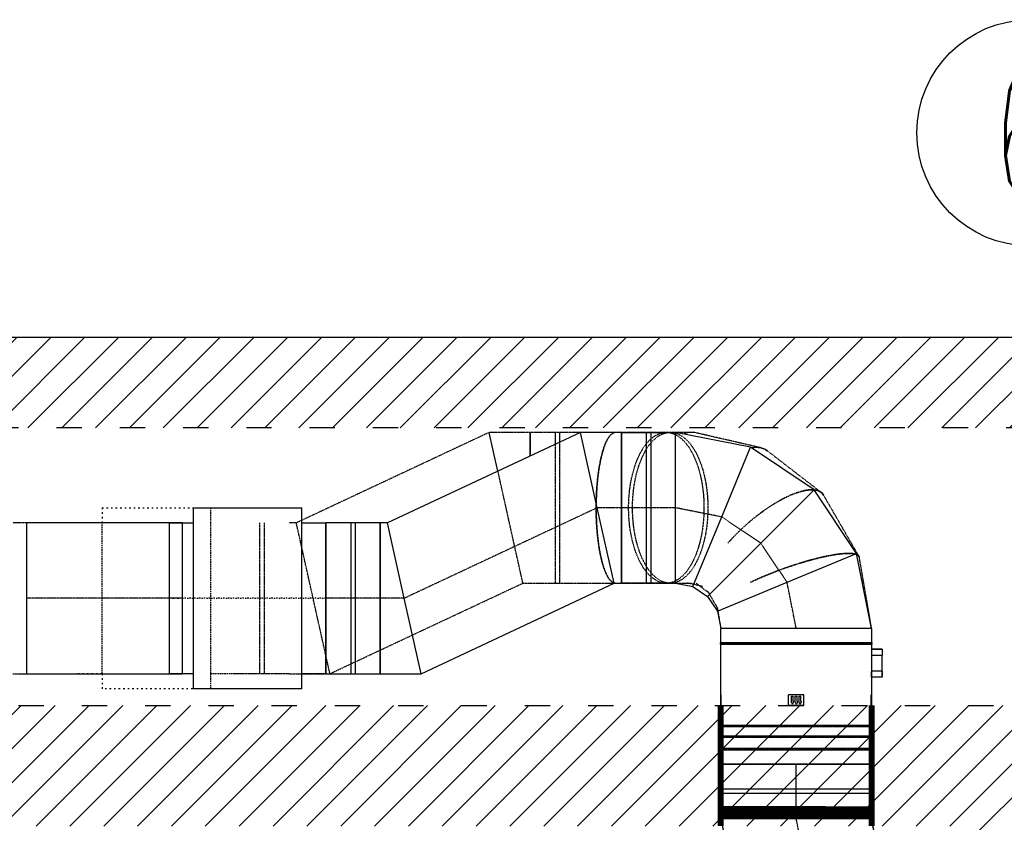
# Model space of a CAD drawing. Header units: millimetres. Extents: x 167273 to 188273, y -125105 to -88145.
# Tile 77 of 210: x 173136 to 173462, y -105494 to -105228. Entities that reach past the tile are written whole.
import ezdxf

# ---------------------------------------------------------------- set-up
doc = ezdxf.new("R2010")
doc.units = ezdxf.units.MM
for name, pattern in [('ACAD_ISO03W100', [30, 12, -18]), ('ACAD_ISO10W100', [18, 12, -3, 0, -3]), ('DASHED', [0.75, 0.5, -0.25]), ('WENT_2', [1.5, 0.5, -1]), ('WENT_3', [1.6, 0.5, -0.5, 0.1, -0.5])]:
    doc.linetypes.add(name, pattern=pattern)
for name, color, linetype in [('!_ppoz', 10, 'Continuous'), ('a-osie', 1, 'ACAD_ISO10W100'), ('b-przerywana2', 2, 'ACAD_ISO03W100'), ('b-ściany', 2, 'Continuous'), ('FLUID-N-3-HID', 7, 'Continuous'), ('h-hatch', 8, 'Continuous')]:
    doc.layers.add(name, color=color, linetype=linetype)
for name, color, linetype, lineweight in [('FLUID-N-3', 142, 'Continuous', 30), ('FLUID-W-3', 240, 'Continuous', 30), ('FLUID-W-3-SYM', 7, 'Continuous', 9)]:
    doc.layers.add(name, color=color, linetype=linetype, lineweight=lineweight)
doc.styles.add('PPAB_100', font='romans.shx', dxfattribs={"width": 0.7, "height": 12})

# ---------------------------------------------------------------- blocks, each defined once
blk = doc.blocks.new('*U903')
at = {"color": 0, "linetype": 'ByBlock', "lineweight": -2}
blk.add_line((-76.6, 250), (90, 250), dxfattribs=at)
at = {"linetype": 'Continuous', "lineweight": -3}
for p, q in [((-7.5, 250), (-7.5, 217.6)), ((7.5, 250), (7.5, 210.6))]:
    blk.add_line(p, q, dxfattribs=at)
at = {"linetype": 'Continuous', "lineweight": -2}
blk.add_line((90, 250), (90, 171.9), dxfattribs=at)
at = {"layer": 'FLUID-N-3-HID', "linetype": 'DASHED', "lineweight": -3}
for p, q in [((-90, 250), (-76.6, 250)), ((-7.5, 217.6), (-7.5, -250)), ((7.5, 210.6), (7.5, -250)), ((90, -250), (-90, -250))]:
    blk.add_line(p, q, dxfattribs=at)
blk = doc.blocks.new('*U898')
at = {"color": 0, "linetype": 'ByBlock', "lineweight": -2}
for p, q in [((357.7, 550), (264.3, 550)), ((-264.3, -250), (357.7, 41.6)), ((-400, -250), (-264.3, -250))]:
    blk.add_line(p, q, dxfattribs=at)
at = {"linetype": 'Continuous', "lineweight": -3}
blk.add_line((-292.9, -121.7), (-264.3, -250), dxfattribs=at)
at = {"linetype": 'Continuous', "lineweight": -2}
blk.add_line((-400, -171.9), (-400, -250), dxfattribs=at)
at = {"layer": 'FLUID-N-3-HID', "linetype": 'DASHED', "lineweight": -3}
for p, q in [((264.3, 550), (-375.7, 250)), ((264.3, 550), (320, 300)), ((400, 550), (357.7, 550)), ((320, 300), (375.7, 50)), ((-375.7, 250), (-400, 250)), ((-375.7, 250), (-320, 0)), ((357.7, 41.6), (375.7, 50)), ((375.7, 50), (400, 50)), ((-320, 0), (-292.9, -121.7))]:
    blk.add_line(p, q, dxfattribs=at)
blk = doc.blocks.new('*U904')
at = {"linetype": 'Continuous', "lineweight": -2}
for p, q in [((-90, 0), (-90, 250)), ((90, 250), (90, 0)), ((-90, -250), (-90, 0)), ((90, 0), (90, -250))]:
    blk.add_line(p, q, dxfattribs=at)
at = {"color": 0, "linetype": 'ByBlock', "lineweight": -2}
for p, q in [((-90, 250), (90, 250)), ((90, -250), (-90, -250))]:
    blk.add_line(p, q, dxfattribs=at)
at = {"linetype": 'Continuous', "lineweight": -3}
for p, q in [((-7.5, 250), (-7.5, -250)), ((7.5, 250), (7.5, -250))]:
    blk.add_line(p, q, dxfattribs=at)
at = {"layer": 'FLUID-W-3-SYM', "linetype": 'WENT_3', "lineweight": -3}
blk.add_line((-90, 0), (90, 0), dxfattribs=at)
blk = doc.blocks.new('*U905')
at = {"color": 0, "linetype": 'ByBlock', "lineweight": -2}
for p, q in [((264.3, 550), (-375.7, 250)), ((400, 550), (264.3, 550)), ((-375.7, 250), (-400, 250)), ((-264.3, -250), (375.7, 50)), ((375.7, 50), (400, 50)), ((-400, -250), (-264.3, -250))]:
    blk.add_line(p, q, dxfattribs=at)
at = {"linetype": 'Continuous', "lineweight": -3}
for p, q in [((264.3, 550), (320, 300)), ((320, 300), (375.7, 50)), ((-375.7, 250), (-320, 0)), ((-320, 0), (-264.3, -250))]:
    blk.add_line(p, q, dxfattribs=at)
at = {"linetype": 'Continuous', "lineweight": -2}
for p, q in [((400, 300), (400, 550)), ((400, 50), (400, 300)), ((-400, 250), (-400, 0)), ((-400, 0), (-400, -250))]:
    blk.add_line(p, q, dxfattribs=at)
at = {"layer": 'FLUID-W-3-SYM', "linetype": 'WENT_3', "lineweight": -3}
for p, q in [((-320, 0), (320, 300)), ((320, 300), (400, 300)), ((-400, 0), (-320, 0))]:
    blk.add_line(p, q, dxfattribs=at)
blk = doc.blocks.new('*U906')
at = {"color": 0, "linetype": 'ByBlock', "lineweight": -2}
blk.add_line((90, 250), (-90, 250), dxfattribs=at)
at = {"layer": 'FLUID-N-3-HID', "linetype": 'DASHED', "lineweight": -3}
for p, q in [((-7.5, -250), (-7.5, 250)), ((7.5, -250), (7.5, 250)), ((-90, -250), (90, -250))]:
    blk.add_line(p, q, dxfattribs=at)
blk = doc.blocks.new('*U907')
at = {"color": 0, "linetype": 'ByBlock', "lineweight": -2}
for p, q in [((-177.5, 250), (-225, 250)), ((-172.5, 251.2), (-177.5, 251.2)), ((-172.5, 251.2), (-172.5, 250)), ((95.5, 250), (-172.5, 250)), ((95.5, 250), (95.5, 248.7)), ((100.5, 248.7), (95.5, 248.7)), ((110, 250), (100.5, 250)), ((110, 254), (120, 254)), ((120, 250), (120, 254)), ((130.5, 250), (120, 250)), ((130.5, 250), (130.5, 248.7)), ((135.5, 248.7), (130.5, 248.7)), ((172.5, 250), (135.5, 250)), ((177.5, 251.2), (172.5, 251.2)), ((177.5, 251.2), (177.5, 250)), ((225, 250), (177.5, 250)), ((-172.5, -250), (-172.5, -251.2)), ((-156.5, -250), (-136.5, -250)), ((-136.5, -250), (-83.5, -250)), ((-136.5, -250), (-136.5, -250)), ((-136.5, -250), (-136.5, -250)), ((-83.5, -250), (-83.5, -250)), ((-63.5, -250), (-83.5, -250)), ((-63.5, -285), (-63.5, -250)), ((95.5, -248.7), (95.5, -250)), ((120, -254), (120, -250)), ((130.5, -248.7), (130.5, -250)), ((177.5, -250), (177.5, -251.2))]:
    blk.add_line(p, q, dxfattribs=at)
at = {"linetype": 'Continuous', "lineweight": -3}
for q in [(-0.6, 250), (-0.6, 250), (25.6, 250), (25.6, 250)]:
    blk.add_line((16.9, 250), q, dxfattribs=at)
at = {"layer": 'FLUID-N-3-HID', "linetype": 'DASHED', "lineweight": -3}
for p, q in [((-225, -250), (-225, 250)), ((-177.5, 251.2), (-177.5, 250)), ((-177.5, 250), (-177.5, -250)), ((-172.5, -250), (-172.5, 250)), ((95.5, 248.7), (95.5, -248.7)), ((100.5, 250), (100.5, -250)), ((130.5, 248.7), (130.5, -248.7)), ((135.5, 250), (135.5, -250)), ((172.5, 251.2), (172.5, -251.2)), ((177.5, 250), (177.5, -250)), ((-177.5, -250), (-177.5, -251.2)), ((-156.5, -250), (-156.5, -285)), ((-136.5, -250), (-136.5, -285)), ((120, -254), (110, -254)), ((-156.5, -285), (-136.5, -285)), ((-83.5, -285), (-136.5, -285)), ((-136.5, -285), (-136.5, -285)), ((-83.5, -285), (-63.5, -285))]:
    blk.add_line(p, q, dxfattribs=at)
blk = doc.blocks.new('*U901')
at = {"linetype": 'Continuous', "lineweight": -2}
for p, q in [((-90, 250), (-90, 0)), ((90, 0), (90, 250)), ((-90, 0), (-90, -250)), ((90, -250), (90, 0))]:
    blk.add_line(p, q, dxfattribs=at)
at = {"color": 0, "linetype": 'ByBlock', "lineweight": -2}
for p, q in [((90, 250), (-90, 250)), ((-90, -250), (90, -250))]:
    blk.add_line(p, q, dxfattribs=at)
at = {"linetype": 'Continuous', "lineweight": -3}
for p, q in [((-7.5, -250), (-7.5, 250)), ((7.5, -250), (7.5, 250))]:
    blk.add_line(p, q, dxfattribs=at)
at = {"layer": 'FLUID-W-3-SYM', "linetype": 'WENT_3', "lineweight": -3}
for p in [(-90, 0), (-47, 0)]:
    blk.add_line(p, (90, 0), dxfattribs=at)
blk = doc.blocks.new('*U909')
at = {"color": 0, "linetype": 'ByBlock', "lineweight": -2}
for p, q in [((-177.5, 250), (-225, 250)), ((-225, -250), (-225, 250)), ((-177.5, 250), (-177.5, 251.2)), ((-172.5, 251.2), (-177.5, 251.2)), ((-177.5, -250), (-177.5, 250)), ((-172.5, 251.2), (-172.5, 250)), ((-172.5, 250), (-172.5, -250)), ((95.5, 250), (-172.5, 250)), ((95.5, 250), (95.5, 248.7)), ((95.5, 248.7), (95.5, -248.8)), ((100.5, 248.7), (95.5, 248.7)), ((130.5, 250), (100.5, 250)), ((100.5, -250), (100.5, 250)), ((110, 254), (120, 254)), ((110, 254), (110, 250)), ((120, 250), (120, 254)), ((130.5, 250), (130.5, 248.7)), ((130.5, 248.7), (130.5, -248.8)), ((135.5, 248.7), (130.5, 248.7)), ((172.5, 250), (135.5, 250)), ((135.5, -250), (135.5, 250)), ((172.5, -251.2), (172.5, 251.2)), ((177.5, 251.2), (172.5, 251.2)), ((177.5, 251.2), (177.5, 250)), ((177.5, 250), (177.5, -250)), ((225, 250), (177.5, 250)), ((225, 250), (225, -250)), ((-225, -250), (-177.5, -250)), ((-177.5, -251.2), (-177.5, -250)), ((-177.5, -251.2), (-172.5, -251.2)), ((-172.5, -250), (-172.5, -251.2)), ((-172.5, -250), (95.5, -250)), ((-156.5, -250), (-136.5, -250)), ((-156.5, -285), (-156.5, -250)), ((-156.5, -250), (-156.5, -250)), ((-156.5, -250), (-156.5, -285)), ((-136.5, -250), (-83.5, -250)), ((-136.5, -250), (-136.5, -250)), ((-136.5, -250), (-136.5, -285)), ((-136.5, -250), (-136.5, -250)), ((-83.5, -285), (-83.5, -250)), ((-83.5, -250), (-63.5, -250)), ((-63.5, -285), (-63.5, -250)), ((-63.5, -250), (-63.5, -250)), ((95.5, -248.7), (100.5, -248.7)), ((95.5, -248.8), (95.5, -250)), ((100.5, -250), (130.5, -250)), ((110, -250), (110, -254)), ((120, -254), (110, -254)), ((120, -254), (120, -250)), ((130.5, -248.7), (135.5, -248.7)), ((130.5, -248.8), (130.5, -250)), ((135.5, -250), (172.5, -250)), ((172.5, -251.2), (177.5, -251.2)), ((177.5, -250), (177.5, -251.2)), ((177.5, -250), (225, -250)), ((-156.5, -285), (-136.5, -285)), ((-83.5, -285), (-136.5, -285)), ((-136.5, -285), (-136.5, -285)), ((-63.5, -285), (-83.5, -285))]:
    blk.add_line(p, q, dxfattribs=at)
at = {"linetype": 'Continuous', "lineweight": -3}
for p, q in [((-5, 248.8), (-5, 250)), ((30, 248.8), (-5, 248.8)), ((16.9, 250), (-0.6, 250)), ((16.9, 250), (-0.6, 250)), ((-0.6, 249.5), (-0.6, 249.8)), ((16.9, 249.8), (-0.6, 249.8)), ((16.9, 249.5), (-0.6, 249.5)), ((16.9, 250), (25.6, 250)), ((16.9, 250), (25.6, 250)), ((16.9, 249.9), (16.9, 249.8)), ((16.9, 249.9), (25.6, 249.7)), ((16.9, 249.4), (25.6, 249.7)), ((30, 248.8), (30, 250)), ((30, 25), (-5, 25)), ((-5, -25), (-5, 25)), ((-0.6, 15.5), (-0.6, 9.5)), ((16.9, 15.5), (-0.6, 15.5)), ((16.9, 9.5), (-0.6, 9.5)), ((-0.6, 3), (-0.6, -3)), ((16.9, 3), (-0.6, 3)), ((16.9, 17.5), (25.6, 12.5)), ((16.9, 7.5), (25.6, 12.5)), ((16.9, 7.5), (16.9, 9.5)), ((16.9, 5), (25.6, 0)), ((16.9, -5), (25.6, 0)), ((30, -25), (30, 25)), ((30, -25), (-5, -25)), ((16.9, -3), (-0.6, -3)), ((-0.6, -9.5), (-0.6, -15.5)), ((16.9, -9.5), (-0.6, -9.5)), ((16.9, -15.5), (-0.6, -15.5)), ((16.9, -5), (16.9, -3)), ((16.9, -7.5), (25.6, -12.5)), ((16.9, -17.5), (25.6, -12.5)), ((16.9, -17.5), (16.9, -15.5)), ((30, -248.8), (-5, -248.8)), ((-5, -250), (-5, -248.8)), ((-0.6, -249.5), (-0.6, -249.8)), ((16.9, -249.5), (-0.6, -249.5)), ((16.9, -249.8), (-0.6, -249.8)), ((16.9, -250), (-0.6, -250)), ((16.9, -249.4), (25.6, -249.7)), ((16.9, -249.9), (25.6, -249.7)), ((16.9, -249.9), (16.9, -249.8)), ((16.9, -250), (25.6, -250)), ((30, -250), (30, -248.8))]:
    blk.add_line(p, q, dxfattribs=at)
blk = doc.blocks.new('*U910')
at = {"color": 0, "linetype": 'ByBlock', "lineweight": -2}
for p, q in [((90, 0, -250), (-90, 0, -250)), ((-90, 0, 250), (90, 0, 250))]:
    blk.add_line(p, q, dxfattribs=at)
at = {"linetype": 'Continuous', "lineweight": -3}
for p, q in [((7.5, 0, -250), (7.5, 0, 250)), ((-7.5, 0, -250), (-7.5, 0, 250))]:
    blk.add_line(p, q, dxfattribs=at)
at = {"linetype": 'Continuous', "lineweight": -2}
for p, q in [((90, 0, -250), (90, 0, 250)), ((-90, 0, 250), (-90, 0, -250))]:
    blk.add_line(p, q, dxfattribs=at)
at = {"layer": 'FLUID-W-3-SYM', "linetype": 'WENT_3', "lineweight": -3}
blk.add_line((-90, 0), (90, 0), dxfattribs=at)
blk = doc.blocks.new('*U911')
at = {"color": 0, "linetype": 'ByBlock', "lineweight": -2}
for p, q in [((67.5, 39, -250), (-21.1, -12.2, -250)), ((-67.5, -39, 250), (-21.1, -12.2, 250))]:
    blk.add_line(p, q, dxfattribs=at)
at = {"linetype": 'Continuous', "lineweight": -2, "extrusion": (0.5, -0.866025, 1.09779e-15)}
blk.add_ellipse((67.5, 39), major_axis=(0, 0, -250), ratio=0.5, start_param=0, end_param=0.002016, dxfattribs=at)
at = {"linetype": 'Continuous', "lineweight": -3, "extrusion": (0.5, -0.866025, 1.09779e-15)}
for centre, end_param in [((5.6, 3.2), 0.001964), ((-5.6, -3.2), 0.001955)]:
    blk.add_ellipse(centre, major_axis=(0, 0, -250), ratio=0.5, start_param=0, end_param=end_param, dxfattribs=at)
at = {"linetype": 'Continuous', "lineweight": -2, "extrusion": (-0.5, 0.866025, -1.09779e-15)}
for start_param, end_param in [(0, 0.209792), (6.168874, 6.283185)]:
    blk.add_ellipse((-67.5, -39), major_axis=(0, 0, 250), ratio=0.5, start_param=start_param, end_param=end_param, dxfattribs=at)
at = {"layer": 'FLUID-N-3-HID', "linetype": 'DASHED', "lineweight": -3}
for p, q in [((-21.1, -12.2, 250), (67.5, 39, 250)), ((-21.1, -12.2, -250), (-67.5, -39, -250))]:
    blk.add_line(p, q, dxfattribs=at)
at = {"layer": 'FLUID-N-3-HID', "linetype": 'DASHED', "lineweight": -3, "extrusion": (0.5, -0.866025, 1.09779e-15)}
for centre, start_param in [((5.6, 3.2), 0.001964), ((-5.6, -3.2), 0.001955)]:
    blk.add_ellipse(centre, major_axis=(0, 0, -250), ratio=0.5, start_param=start_param, end_param=6.283185, dxfattribs=at)
blk = doc.blocks.new('*U912')
at = {"color": 0, "linetype": 'ByBlock', "lineweight": -2}
for p, q in [((-24.6, -42.7, 250), (-72.9, -126.2, 250)), ((-21.9, -37.9, 250), (-24.6, -42.7, 250))]:
    blk.add_line(p, q, dxfattribs=at)
at = {"linetype": 'Continuous', "lineweight": -3, "extrusion": (0.866025, -0.5, 3.08644e-16)}
blk.add_ellipse((-24.6, -42.7), major_axis=(0, 0, 250), ratio=0.258819, start_param=6.281772, end_param=6.283185, dxfattribs=at)
at = {"linetype": 'Continuous', "lineweight": -3, "extrusion": (-0.866025, 0.5, -3.08644e-16)}
blk.add_ellipse((-24.6, -42.7), major_axis=(0, 0, 250), ratio=0.258819, start_param=0, end_param=0.001413, dxfattribs=at)
at = {"linetype": 'Continuous', "lineweight": -2, "extrusion": (-0.866025, 0.5, -3.08644e-16)}
blk.add_ellipse((-72.9, -126.2), major_axis=(0, 0, 250), ratio=0.5, start_param=0, end_param=0.002016, dxfattribs=at)
at = {"layer": 'FLUID-N-3-HID', "linetype": 'DASHED', "lineweight": -3}
for p, q in [((-24.6, -42.7, -250), (27.1, 47, -250)), ((27.1, 47, 250), (-21.9, -37.9, 250)), ((-72.9, -126.2, -250), (-24.6, -42.7, -250))]:
    blk.add_line(p, q, dxfattribs=at)
at = {"layer": 'FLUID-N-3-HID', "linetype": 'DASHED', "lineweight": -3, "extrusion": (0.866025, -0.5, 3.08644e-16)}
blk.add_ellipse((-24.6, -42.7), major_axis=(0, 0, -250), ratio=0.258819, start_param=0, end_param=3.140179, dxfattribs=at)
at = {"layer": 'FLUID-N-3-HID', "linetype": 'DASHED', "lineweight": -3, "extrusion": (-0.866025, 0.5, -3.08644e-16)}
blk.add_ellipse((-24.6, -42.7), major_axis=(0, 0, 250), ratio=0.258819, start_param=0.001413, end_param=3.141593, dxfattribs=at)
blk = doc.blocks.new('*U914')
at = {"layer": 'FLUID-N-3-HID', "linetype": 'DASHED', "lineweight": -3}
for p, q in [((-90, 0, 250), (90, 0, 250)), ((7.5, 0, -250), (7.5, 0, 250)), ((-7.5, 0, -250), (-7.5, 0, 250))]:
    blk.add_line(p, q, dxfattribs=at)
blk = doc.blocks.new('*U915')
at = {"linetype": 'Continuous', "lineweight": -2}
for p, q in [((-259, 0), (-259, 250)), ((259, 250), (259, 0)), ((-259, -250), (-259, 0)), ((259, 0), (259, -250))]:
    blk.add_line(p, q, dxfattribs=at)
at = {"color": 0, "linetype": 'ByBlock', "lineweight": -2}
for p, q in [((-259, 250), (259, 250)), ((259, -250), (-259, -250))]:
    blk.add_line(p, q, dxfattribs=at)
at = {"layer": 'FLUID-W-3-SYM', "linetype": 'WENT_3', "lineweight": -3}
blk.add_line((-259, 0), (259, 0), dxfattribs=at)
blk = doc.blocks.new('*U916')
at = {"color": 0, "linetype": 'ByBlock', "lineweight": -2}
blk.add_line((108, -250), (-108, -250), dxfattribs=at)
at = {"linetype": 'Continuous', "lineweight": -2}
blk.add_line((108, -250), (108, -250), dxfattribs=at)
at = {"layer": 'FLUID-N-3-HID', "linetype": 'DASHED', "lineweight": -3}
blk.add_line((-108, 250), (108, 250), dxfattribs=at)
blk = doc.blocks.new('*U902')
at = {"color": 0, "linetype": 'ByBlock', "lineweight": -2}
for p, q in [((45.3, 274, -26.2), (231.4, 323.4, -133.6)), ((-128, 125.9, 73.9), (27.1, 264.1, -15.6)), ((-236.6, -86, 136.6), (-135.1, 116.6, 78)), ((-272.8, -325, 157.5), (-237.6, -89.1, 137.2))]:
    blk.add_line(p, q, dxfattribs=at)
at = {"linetype": 'Continuous', "lineweight": -2}
blk.add_line((-272.8, -325, 157.5), (-272.7, -325, 157.4), dxfattribs=at)
at = {"linetype": 'Continuous', "lineweight": -2, "extrusion": (-0.5, -2.01228e-15, -0.866025)}
blk.add_ellipse((243.8, 75, -140.7), major_axis=(0, 250), ratio=0.5, start_param=6.168496, end_param=6.492978, dxfattribs=at)
at = {"linetype": 'Continuous', "lineweight": -3, "extrusion": (-0.5, -2.02616e-15, -0.866025)}
for start_param, end_param in [(6.18377, 6.184564), (6.184564, 6.6331)]:
    blk.add_ellipse((128.9, 44.6, -74.4), major_axis=(-93.4, 225.5, 53.9), ratio=0.46194, start_param=start_param, end_param=end_param, dxfattribs=at)
at = {"linetype": 'Continuous', "lineweight": -3, "extrusion": (0.5, 2.10942e-15, 0.866025)}
blk.add_ellipse((128.9, 44.6, -74.4), major_axis=(-93.4, 225.5, 53.9), ratio=0.46194, start_param=5.933271, end_param=6.381806, dxfattribs=at)
at = {"linetype": 'Continuous', "lineweight": -3, "extrusion": (-0.5, -2.08167e-15, -0.866025)}
for start_param, end_param in [(6.215605, 6.601555), (6.214701, 6.215605)]:
    blk.add_ellipse((31.6, -42.2, -18.3), major_axis=(-163.7, 163.7, 94.5), ratio=0.353553, start_param=start_param, end_param=end_param, dxfattribs=at)
at = {"linetype": 'Continuous', "lineweight": -3, "extrusion": (0.5, 2.16493e-15, 0.866025)}
blk.add_ellipse((31.6, -42.2, -18.3), major_axis=(-163.7, 163.7, 94.5), ratio=0.353553, start_param=5.964815, end_param=6.350766, dxfattribs=at)
at = {"linetype": 'Continuous', "lineweight": -3, "extrusion": (-0.5, -2.10942e-15, -0.866025)}
for start_param, end_param in [(6.249556, 6.478433), (0.195248, 0.195487)]:
    blk.add_ellipse((-33.4, -171.9, 19.3), major_axis=(-203.8, 84.4, 117.7), ratio=0.191342, start_param=start_param, end_param=end_param, dxfattribs=at)
at = {"linetype": 'Continuous', "lineweight": -3, "extrusion": (0.5, 2.08167e-15, 0.866025)}
blk.add_ellipse((-33.4, -171.9, 19.3), major_axis=(-203.8, 84.4, 117.7), ratio=0.191342, start_param=6.087937, end_param=6.316812, dxfattribs=at)
at = {"layer": 'FLUID-N-3-HID', "linetype": 'DASHED', "lineweight": -3}
for p, q in [((230.8, -175, -133.2), (191.3, -210.2, -110.4)), ((256.1, -173.4, -147.9), (212.6, -184.9, -122.7)), ((198.3, -200.9, -114.5), (169.8, -257.9, -98)), ((170.7, -254.8, -98.6), (160.3, -325, -92.5))]:
    blk.add_line(p, q, dxfattribs=at)
at = {"layer": 'FLUID-N-3-HID', "linetype": 'DASHED', "lineweight": -3, "extrusion": (-0.5, -2.02616e-15, -0.866025)}
blk.add_ellipse((31.6, -42.2, -18.3), major_axis=(-163.7, 163.7, 94.5), ratio=0.353553, start_param=0.31837, end_param=1.958393, dxfattribs=at)
at = {"layer": 'FLUID-N-3-HID', "linetype": 'DASHED', "lineweight": -3, "extrusion": (0.5, 2.10942e-15, 0.866025)}
blk.add_ellipse((31.6, -42.2, -18.3), major_axis=(163.7, -163.7, -94.5), ratio=0.353553, start_param=1.1832, end_param=2.823223, dxfattribs=at)
at = {"layer": 'FLUID-N-3-HID', "linetype": 'DASHED', "lineweight": -3, "extrusion": (-0.5, -2.08167e-15, -0.866025)}
blk.add_ellipse((-33.4, -171.9, 19.3), major_axis=(-203.8, 84.4, 117.7), ratio=0.191342, start_param=0.195487, end_param=2.060807, dxfattribs=at)
at = {"layer": 'FLUID-N-3-HID', "linetype": 'DASHED', "lineweight": -3, "extrusion": (0.5, 2.05391e-15, 0.866025)}
for start_param, end_param in [(1.080785, 2.946106), (2.946106, 2.946344)]:
    blk.add_ellipse((-33.4, -171.9, 19.3), major_axis=(203.8, -84.4, -117.7), ratio=0.191342, start_param=start_param, end_param=end_param, dxfattribs=at)
blk = doc.blocks.new('*U917')
at = {"color": 0, "linetype": 'ByBlock', "lineweight": -2}
for p, q in [((76.3, 275.5), (325, 325)), ((-134.6, 134.6), (76.3, 275.5)), ((-275.5, -76.3), (-134.6, 134.6)), ((-325, -325), (-275.5, -76.3)), ((267.6, -186.4), (218.9, -218.9)), ((325, -175), (267.6, -186.4)), ((218.9, -218.9), (186.4, -267.6)), ((186.4, -267.6), (175, -325))]:
    blk.add_line(p, q, dxfattribs=at)
at = {"linetype": 'Continuous', "lineweight": -2}
for p, q in [((325, 75), (325, 325)), ((325, -175), (325, 75)), ((-325, -325), (-75, -325)), ((-75, -325), (175, -325))]:
    blk.add_line(p, q, dxfattribs=at)
at = {"linetype": 'Continuous', "lineweight": -3}
for p, q in [((171.9, 44.6), (76.3, 275.5)), ((42.2, -42.2), (-134.6, 134.6)), ((267.6, -186.4), (171.9, 44.6)), ((218.9, -218.9), (42.2, -42.2)), ((-44.6, -171.9), (-275.5, -76.3)), ((186.4, -267.6), (-44.6, -171.9))]:
    blk.add_line(p, q, dxfattribs=at)
at = {"layer": 'FLUID-W-3-SYM', "linetype": 'WENT_3', "lineweight": -3}
for p, q in [((171.9, 44.6), (325, 75)), ((42.2, -42.2), (171.9, 44.6)), ((-44.6, -171.9), (42.2, -42.2)), ((-75, -325), (-44.6, -171.9))]:
    blk.add_line(p, q, dxfattribs=at)
blk = doc.blocks.new('*U918')
at = {"color": 0, "linetype": 'ByBlock', "lineweight": -2}
for p, q in [((325, 325, 0), (76.3, 275.5, 0)), ((76.3, 275.5, 0), (-134.6, 134.6, 0)), ((-134.6, 134.6, 0), (-275.5, -76.3, 0)), ((-275.5, -76.3, 0), (-325, -325, 0)), ((218.9, -218.9, 0), (267.6, -186.4, 0)), ((267.6, -186.4, 0), (325, -175, 0)), ((186.4, -267.6, 0), (218.9, -218.9, 0)), ((175, -325, 0), (186.4, -267.6, 0))]:
    blk.add_line(p, q, dxfattribs=at)
at = {"linetype": 'Continuous', "lineweight": -2}
for p, q in [((325, 325, 0), (325, 75, 0)), ((325, 75, 0), (325, -175, 0))]:
    blk.add_line(p, q, dxfattribs=at)
at = {"linetype": 'Continuous', "lineweight": -3}
for p, q in [((171.9, 44.6, 0), (76.3, 275.5, 0)), ((267.6, -186.4, 0), (171.9, 44.6, 0))]:
    blk.add_line(p, q, dxfattribs=at)
at = {"linetype": 'Continuous', "lineweight": -3, "extrusion": (-5.2516e-20, -1.742e-05, 1)}
blk.add_ellipse((42.2, -42.2, 0), major_axis=(-176.8, 176.8, 0), ratio=0.000012, start_param=4.712401, end_param=6.283185, dxfattribs=at)
at = {"linetype": 'Continuous', "lineweight": -3, "extrusion": (1.69407e-21, 1.742e-05, -1)}
for centre, major_axis, ratio, start_param, end_param in [((42.2, -42.2, 0), (-176.8, 176.8, 0), 0.000012, 6.283185, 7.853969), ((-44.6, -171.9, 0), (-231, 95.7, 0), 0.000016, 0.098171, 1.57079)]:
    blk.add_ellipse(centre, major_axis=major_axis, ratio=ratio, start_param=start_param, end_param=end_param, dxfattribs=at)
at = {"linetype": 'Continuous', "lineweight": -3, "extrusion": (-1.69407e-21, -1.742e-05, 1)}
blk.add_ellipse((42.2, -42.2, 0), major_axis=(176.8, -176.8, 0), ratio=0.000012, start_param=0, end_param=1.570809, dxfattribs=at)
at = {"linetype": 'Continuous', "lineweight": -3, "extrusion": (5.2516e-20, 1.742e-05, -1)}
blk.add_ellipse((42.2, -42.2, 0), major_axis=(-176.8, 176.8, 0), ratio=0.000012, start_param=1.570784, end_param=3.141593, dxfattribs=at)
at = {"linetype": 'Continuous', "lineweight": -3, "extrusion": (-2.5411e-21, -1.742e-05, 1)}
blk.add_ellipse((-44.6, -171.9, 0), major_axis=(-231, 95.7, 0), ratio=0.000016, start_param=4.712396, end_param=6.283185, dxfattribs=at)
at = {"linetype": 'Continuous', "lineweight": -3, "extrusion": (-3.38813e-21, -1.742e-05, 1)}
blk.add_ellipse((-44.6, -171.9, 0), major_axis=(231, -95.7, 0), ratio=0.000016, start_param=0, end_param=1.570803, dxfattribs=at)
at = {"linetype": 'Continuous', "lineweight": -3, "extrusion": (2.5411e-21, 1.742e-05, -1)}
blk.add_ellipse((-44.6, -171.9, 0), major_axis=(-231, 95.7, 0), ratio=0.000016, start_param=1.57079, end_param=3.141593, dxfattribs=at)
at = {"linetype": 'Continuous', "lineweight": -2, "extrusion": (2.11758e-21, 1.742e-05, -1)}
for major_axis, start_param, end_param in [((-250, 0), 0, 1.570796), ((250, 0), 4.712389, 6.283185)]:
    blk.add_ellipse((-75, -325, 0), major_axis=major_axis, ratio=0.000017, start_param=start_param, end_param=end_param, dxfattribs=at)
at = {"layer": 'FLUID-W-3-SYM', "linetype": 'WENT_3', "lineweight": -3}
for p, q in [((171.9, 44.6, 0), (325, 75, 0)), ((42.2, -42.2, 0), (171.9, 44.6, 0)), ((-44.6, -171.9, 0), (42.2, -42.2, 0)), ((-75, -325, 0), (-44.6, -171.9, 0))]:
    blk.add_line(p, q, dxfattribs=at)
blk = doc.blocks.new('*U913')
at = {"color": 0, "linetype": 'ByBlock', "lineweight": -2}
for p, q in [((325, 325), (76.3, 275.5)), ((76.3, 275.5), (-134.6, 134.6)), ((-134.6, 134.6), (-275.5, -76.3)), ((-275.5, -76.3), (-325, -325))]:
    blk.add_line(p, q, dxfattribs=at)
at = {"layer": 'FLUID-N-3-HID', "linetype": 'DASHED', "lineweight": -3}
for p, q in [((76.3, 275.5), (171.9, 44.6)), ((-134.6, 134.6), (42.2, -42.2)), ((171.9, 44.6), (267.6, -186.4)), ((42.2, -42.2), (218.9, -218.9)), ((-275.5, -76.3), (-44.6, -171.9)), ((-44.6, -171.9), (186.4, -267.6)), ((218.9, -218.9), (267.6, -186.4)), ((267.6, -186.4), (325, -175)), ((186.4, -267.6), (218.9, -218.9)), ((175, -325), (186.4, -267.6))]:
    blk.add_line(p, q, dxfattribs=at)

msp = doc.modelspace()

# ---------------------------------------------------------------- hatches: boundary and pattern name
at = {"layer": 'h-hatch'}
h = msp.add_hatch(dxfattribs=at)
h.set_pattern_fill('ANSI31', color=256, scale=2.5, style=0)
h.set_pattern_definition([(45, (0, 10000), (-5.61266008, 5.61266008), [])])
h.paths.add_polyline_path([(179254.44, -105381.35), (179249.44, -105381.35), (179249.44, -105375.35), (179249.44, -105365.35), (179252.44, -105365.35), (179252.44, -105360.35), (178784.44, -105333.35), (171451.44, -105333.35), (170983.44, -105360.35), (170983.44, -105365.35), (170986.44, -105365.35), (170986.44, -105375.35), (170986.44, -105381.35), (170976.44, -105381.35), (170976.44, -105495.35), (171531.44, -105495.35), (171531.44, -105600.35), (171559.44, -105600.35), (171559.44, -105495.35), (171928.44, -105495.35), (171928.44, -105805.35), (171958.44, -105805.35), (171958.44, -105495.35), (172693.44, -105495.35), (172693.44, -105805.35), (172720.44, -105805.35), (172720.44, -105495.35), (173453.44, -105495.35), (173453.44, -105805.35), (173484.44, -105805.35), (173484.44, -105495.35), (174218.44, -105495.35), (174218.44, -105600.35), (174235.44, -105600.35), (174235.44, -105495.35), (174598.44, -105495.35), (174598.44, -105600.35), (174626.44, -105600.35), (174626.44, -105495.35), (175365.44, -105495.35), (175365.44, -105600.35), (175395.44, -105600.35), (175395.44, -105495.35), (175748.44, -105495.35), (175748.44, -105600.35), (175779.44, -105600.35), (175779.44, -105495.35), (176515.44, -105495.35), (176515.44, -105805.35), (176546.44, -105805.35), (176546.44, -105495.35), (176718.44, -105495.35), (176718.44, -105805.35), (176745.44, -105805.35), (176745.44, -105495.35), (177672.44, -105495.35), (177672.44, -105805.35), (177703.44, -105805.35), (177703.44, -105495.35), (178442.44, -105495.35), (178442.44, -105805.35), (178472.44, -105805.35), (178472.44, -105495.35), (178826.44, -105495.35), (178826.44, -105600.35), (178835.44, -105600.35), (178835.44, -105495.35), (179211.44, -105495.35), (179211.44, -105805.35), (179254.44, -105805.35)])
h.paths.add_polyline_path([(171014.44, -105455.35), (171014.44, -105388.61), (171446.32, -105363.35), (178783.58, -105363.35), (179211.44, -105388.04), (179211.44, -105455.35)], flags=16)

# ---------------------------------------------------------------- linework, layer by layer
at = {"layer": '!_ppoz', "elevation": -1729.23}
for points, const_width in [([(173368.41, -105455.35), (173368.41, -105495.35)], 2), ([(173418.41, -105455.36), (173418.41, -105495.36)], 2), ([(173368.41, -105490.73), (173418.41, -105490.75)], 4)]:
    msp.add_lwpolyline(points, dxfattribs=dict(at, const_width=const_width))
at = {"layer": 'a-osie', "linetype": 'Continuous'}
msp.add_circle((173470.94, -105265.53), 37.5, dxfattribs=at)
at = {"layer": 'b-przerywana2', "ltscale": 0.7}
for p, q in [((178784.44, -105363.35), (171446.32, -105363.35)), ((171014.44, -105455.35), (179211.44, -105455.35))]:
    msp.add_line(p, q, dxfattribs=at)
at = {"layer": 'b-ściany'}
msp.add_line((178784.44, -105333.35), (171451.44, -105333.35), dxfattribs=at)
at = {"layer": 'FLUID-N-3', "linetype": 'WENT_2', "extrusion": (-1.46473e-13, -1, 1.83697e-16)}
for p, q in [((173163.19, -105389.83, -1763.59), (173163.19, -105394.83, -1763.59)), ((173163.19, -105389.83, -1763.59), (173193.42, -105389.83, -1763.59)), ((173163.19, -105394.83, -1763.59), (173163.19, -105394.83, -1763.59)), ((173163.19, -105444.83, -1763.59), (173155.19, -105444.83, -1763.59)), ((173163.19, -105444.83, -1763.59), (173163.19, -105449.83, -1763.59)), ((173199.19, -105449.83, -1763.59), (173163.19, -105449.83, -1763.59))]:
    msp.add_line(p, q, dxfattribs=at)
at = {"layer": 'FLUID-N-3-HID', "linetype": 'DASHED', "lineweight": -3, "extrusion": (-1.46473e-13, -1, 1.83697e-16)}
for p, q in [((173199.19, -105389.83, -1763.59), (173199.19, -105394.83, -1763.59)), ((173163.19, -105419.83, -1763.59), (173163.19, -105394.83, -1763.59)), ((173199.19, -105394.83, -1763.59), (173199.19, -105444.83, -1763.59)), ((173163.19, -105444.83, -1763.59), (173163.19, -105419.83, -1763.59)), ((173207.19, -105444.83, -1763.59), (173199.19, -105444.83, -1763.59)), ((173199.19, -105444.83, -1763.59), (173199.19, -105449.83, -1763.59))]:
    msp.add_line(p, q, dxfattribs=at)
at = {"layer": 'FLUID-W-3', "linetype": 'Continuous', "extrusion": (-1.46473e-13, -1, 1.83697e-16)}
for p, q in [((173193.42, -105389.83, -1667.04), (173193.42, -105394.83, -1667.04)), ((173193.42, -105389.83, -1667.04), (173229.42, -105389.83, -1667.04)), ((173229.42, -105394.83, -1667.04), (173229.42, -105389.83, -1667.04)), ((173185.42, -105394.83, -1667.04), (173185.42, -105444.83, -1667.04)), ((173185.42, -105394.83, -1667.04), (173193.42, -105394.83, -1667.04)), ((173193.42, -105394.83, -1667.04), (173193.42, -105419.83, -1667.04)), ((173229.42, -105419.83, -1667.04), (173229.42, -105394.83, -1667.04)), ((173229.42, -105394.83, -1667.04), (173237.42, -105394.83, -1667.04)), ((173237.42, -105444.83, -1667.04), (173237.42, -105394.83, -1667.04)), ((173193.42, -105419.83, -1667.04), (173193.42, -105444.83, -1667.04)), ((173229.42, -105444.83, -1667.04), (173229.42, -105419.83, -1667.04)), ((173193.42, -105444.83, -1667.04), (173185.42, -105444.83, -1667.04)), ((173193.42, -105444.83, -1667.04), (173193.42, -105449.83, -1667.04)), ((173237.42, -105444.83, -1667.04), (173229.42, -105444.83, -1667.04)), ((173229.42, -105449.83, -1667.04), (173229.42, -105444.83, -1667.04)), ((173229.42, -105449.83, -1667.04), (173193.42, -105449.83, -1667.04))]:
    msp.add_line(p, q, dxfattribs=at)
at = {"layer": 'FLUID-W-3-SYM', "linetype": 'WENT_3', "lineweight": -3, "extrusion": (-1.46473e-13, -1, 1.83697e-16)}
msp.add_line((173237.42, -105419.83, -1667.04), (173185.42, -105419.83, -1667.04), dxfattribs=at)

# ---------------------------------------------------------------- block references
at = {"layer": 'FLUID-N-3', "linetype": 'WENT_2', "xscale": 0.1000000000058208, "yscale": 0.1000000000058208, "zscale": 0.09999999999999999}
for name, p, rotation in [('*U898', (173265.19, -105389.83, -1763.59), 180), ('*U906', (173393.41, -105483.83, -1729.23), 90), ('*U913', (173400.91, -105525.33, -1729.23), 90)]:
    msp.add_blockref(name, p, dxfattribs=dict(at, rotation=rotation))
at = {"layer": 'FLUID-N-3', "linetype": 'WENT_2', "extrusion": (-1.46473e-13, 2.14363e-26, -1), "xscale": 0.1000000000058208, "yscale": 0.1000000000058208, "zscale": 0.09999999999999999}
for name, p in [('*U903', (-173314.19, -105389.83, 1763.59)), ('*U916', (-173144.4, -105419.83, -1304.29))]:
    msp.add_blockref(name, p, dxfattribs=at)
at = {"layer": 'FLUID-N-3', "linetype": 'WENT_2', "extrusion": (-1.46168e-13, -1, 3.08644e-16), "xscale": 0.1000000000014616, "yscale": 0.09999999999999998, "zscale": 0.1000000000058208, "rotation": 120.000000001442}
msp.add_blockref('*U912', (173328.61, -1765.48, 105389.83), dxfattribs=at)
at = {"layer": 'FLUID-N-3', "linetype": 'WENT_2', "extrusion": (1.46595e-13, 1, -1.09779e-15), "xscale": 0.1000000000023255, "yscale": 0.09999999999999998, "zscale": 0.1000000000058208, "rotation": 330.0000000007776}
msp.add_blockref('*U911', (-173350.98, -1753.73, -105389.83), dxfattribs=at)
at = {"layer": 'FLUID-N-3', "linetype": 'WENT_2', "extrusion": (0.5, -7.32747e-14, -0.866025), "xscale": 0.1000000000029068, "yscale": 0.1000000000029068, "zscale": 0.1000000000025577, "rotation": 269.9999999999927}
msp.add_blockref('*U902', (-105397.33, 149290.99, 88194.26), dxfattribs=at)
at = {"layer": 'FLUID-N-3', "linetype": 'WENT_2', "extrusion": (-1.46473e-13, -1, 1.83697e-16), "xscale": 0.1000000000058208, "yscale": 0.09999999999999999, "zscale": 0.1000000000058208, "rotation": 179.9999999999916}
msp.add_blockref('*U914', (173216.19, -1763.59, 105419.83), dxfattribs=at)
at = {"layer": 'FLUID-N-3', "linetype": 'WENT_2', "extrusion": (-1.4635e-13, 1.22465e-16, -1), "xscale": 0.1000000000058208, "yscale": 0.1000000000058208, "zscale": 0.09999999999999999, "rotation": 270}
msp.add_blockref('*U907', (-173393.41, -105452.33, 1729.23), dxfattribs=at)
at = {"layer": 'FLUID-W-3', "linetype": 'Continuous', "xscale": 0.1000000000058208, "yscale": 0.1000000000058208, "zscale": 0.09999999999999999}
for name, p, rotation in [('*U905', (173295.42, -105389.83, -1667.04), 180), ('*U901', (173393.41, -105483.83, -1667.04), 90)]:
    msp.add_blockref(name, p, dxfattribs=dict(at, rotation=rotation))
at = {"layer": 'FLUID-W-3', "linetype": 'Continuous', "extrusion": (-1.46473e-13, -1, 1.83697e-16), "xscale": 0.1000000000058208, "yscale": 0.09999999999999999, "zscale": 0.1000000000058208, "rotation": 179.9999999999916}
msp.add_blockref('*U910', (173344.42, -1667.04, 105389.83), dxfattribs=at)
at = {"layer": 'FLUID-W-3', "linetype": 'Continuous', "extrusion": (-1.46239e-13, -1.83697e-16, -1), "xscale": 0.1000000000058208, "yscale": 0.1000000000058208, "zscale": 0.09999999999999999}
msp.add_blockref('*U917', (-173385.92, -105397.33, 1667.04), dxfattribs=at)
at = {"layer": 'FLUID-W-3', "linetype": 'Continuous', "extrusion": (-1.46473e-13, 2.14363e-26, -1), "xscale": 0.1000000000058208, "yscale": 0.1000000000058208, "zscale": 0.09999999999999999}
for name, p in [('*U915', (-173164.02, -105419.83, -1400.84)), ('*U904', (-173246.42, -105419.83, 1667.04))]:
    msp.add_blockref(name, p, dxfattribs=at)
at = {"layer": 'FLUID-W-3', "linetype": 'Continuous', "extrusion": (-1.4635e-13, -1.22465e-16, -1), "xscale": 0.1000000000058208, "yscale": 0.1000000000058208, "zscale": 0.09999999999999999, "rotation": 270}
msp.add_blockref('*U909', (-173393.41, -105452.33, 1667.04), dxfattribs=at)
at = {"layer": 'FLUID-W-3', "linetype": 'Continuous', "extrusion": (-1.742e-05, 2.54745e-18, 1), "xscale": 0.1000000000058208, "yscale": 0.1000000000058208, "zscale": 0.1000000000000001, "rotation": 90}
msp.add_blockref('*U918', (173400.88, -105525.33, -1670.06), dxfattribs=at)

# ---------------------------------------------------------------- texts
at = {"layer": 'a-osie', "linetype": 'ACAD_ISO10W100', "insert": (173470.94, -105265.53), "char_height": 45, "width": 4405.7835, "attachment_point": 5, "style": 'PPAB_100'}
msp.add_mtext('6', dxfattribs=at)

doc.saveas('drawing.dxf')
